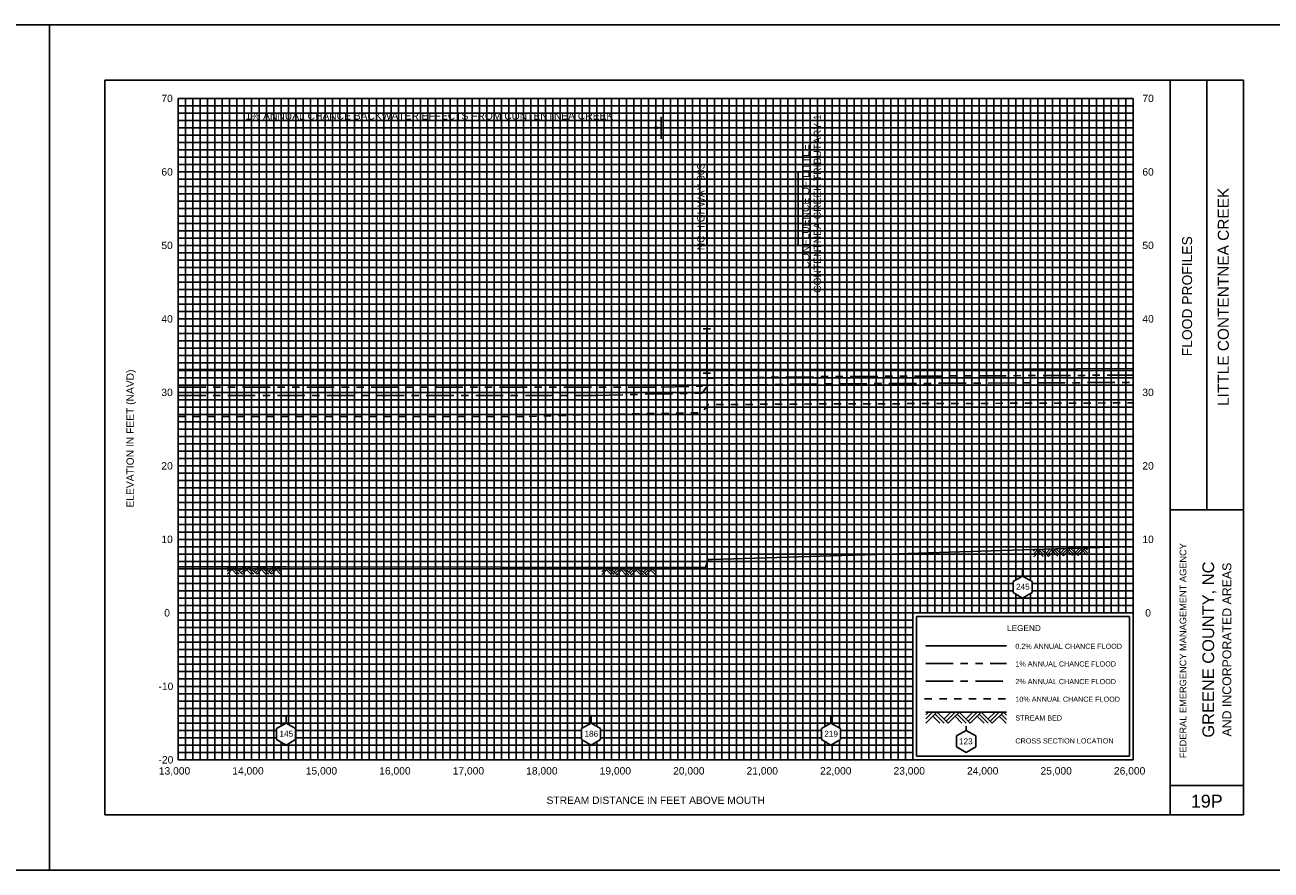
# Model space of a CAD drawing. Header units: inches. Extents: x -2 to 100, y -2 to 19.
# Tile 2 of 7: x 15 to 32, y -2 to 10. Entities that reach past the tile are written whole.
import ezdxf
from ezdxf.enums import TextEntityAlignment as Align

# ---------------------------------------------------------------- set-up
doc = ezdxf.new("R2010")
doc.units = ezdxf.units.IN
doc.header["$LTSCALE"] = 0.3
doc.header["$MEASUREMENT"] = 0
doc.set_wipeout_variables(frame=1)
for name, pattern in [('CENTER', [2, 1.25, -0.25, 0.25, -0.25]), ('DOT', [0.25, 0, -0.25]), ('HIDDEN', [0.375, 0.25, -0.125]), ('PHANTOM', [2.5, 1.25, -0.25, 0.25, -0.25, 0.25, -0.25])]:
    doc.linetypes.add(name, pattern=pattern)
doc.layers.get('0').update_dxf_attribs({"color": 3})
for name, color, linetype in [('1', 5, 'Continuous'), ('2', 50, 'Continuous'), ('3', 9, 'DOT'), ('7', 7, 'Continuous'), ('ROCK', 7, 'Continuous'), ('STREAM', 5, 'Continuous'), ('STRUCTURE', 30, 'Continuous'), ('TEXT', 255, 'Continuous'), ('WS10', 4, 'HIDDEN'), ('WS100', 5, 'PHANTOM'), ('WS50', 1, 'CENTER'), ('WS500', 1, 'Continuous'), ('XSEC', 7, 'Continuous')]:
    doc.layers.add(name, color=color, linetype=linetype)
doc.styles.add('ARIAL', font='ARIAL.TTF')
doc.styles.add('xs', font='ARIAL.TTF')

# ---------------------------------------------------------------- blocks, each defined once
blk = doc.blocks.new('wipeout')
blk.add_wipeout([(0, 0.15), (-0.129917, 0.075), (-0.129917, -0.075), (0, -0.15), (0.129917, -0.075), (0.129917, 0.075)])
blk = doc.blocks.new('xsec')
blk.add_line((0, 0.35), (0, 0.25))
blk.add_blockref('wipeout', (0, 0.1))
for p, q in [((-0.13, 0.175), (0, 0.25)), ((-0.13, 0.025), (-0.13, 0.175)), ((0.13, 0.175), (0, 0.25)), ((0, 0.25), (0, 0.25)), ((0.13, 0.025), (0.13, 0.175)), ((0, -0.05), (-0.13, 0.025)), ((0, -0.05), (0.13, 0.025))]:
    blk.add_line(p, q)
blk = doc.blocks.new('bar')
blk.add_line((-0.05, 0), (0.05, 0))
blk = doc.blocks.new('rock')
at = {"layer": 'STREAM'}
for p, q in [((0.171, 0.001), (0.147, -0.023)), ((0.209, 0.001), (0.147, -0.061)), ((0.247, 0.001), (0.147, -0.099)), ((0.251, 0.001), (0.351, -0.099)), ((0.375, 0.001), (0.313, -0.061)), ((0.413, 0.001), (0.332, -0.08)), ((0.451, 0.001), (0.351, -0.099)), ((0.451, 0.001), (0.551, -0.099)), ((0.575, 0.001), (0.513, -0.061)), ((0.613, 0.001), (0.532, -0.08)), ((0.651, 0.001), (0.551, -0.099)), ((0.651, 0.001), (0.751, -0.099)), ((0.776, 0.001), (0.713, -0.061)), ((0.813, 0.001), (0.732, -0.08)), ((0.851, 0.001), (0.751, -0.099)), ((0.851, 0.001), (0.88, -0.028)), ((0.211, -0.034), (0.275, -0.099)), ((0.23, -0.016), (0.313, -0.099)), ((0.413, -0.036), (0.475, -0.099)), ((0.432, -0.018), (0.513, -0.099)), ((0.613, -0.036), (0.676, -0.099)), ((0.632, -0.018), (0.713, -0.099)), ((0.813, -0.036), (0.876, -0.099)), ((0.832, -0.018), (0.88, -0.066))]:
    blk.add_line(p, q, dxfattribs=at)

msp = doc.modelspace()

# ---------------------------------------------------------------- linework, layer by layer
at = {"color": 7}
msp.add_line((17.003, 8.6), (23.576, 8.6), dxfattribs=at)
for p, q in [((29.95, 1.95), (27.05, 1.95)), ((27.05, 1.95), (27.05, 0.05)), ((29.95, 0.05), (29.95, 1.95)), ((27.05, 0.05), (29.95, 0.05)), ((27.05, 0.05), (27.05, 0.05))]:
    msp.add_line(p, q)
at = {"layer": '1', "color": 8}
for p, q in [((15.25, 10), (-1.75, 10)), ((15.25, -1.5), (15.25, 10)), ((15.25, 10), (15.25, -1.5)), ((32.25, 10), (15.25, 10)), ((-1.75, -1.5), (15.25, -1.5)), ((15.25, -1.5), (32.25, -1.5))]:
    msp.add_line(p, q, dxfattribs=at)
at = {"layer": '1'}
for p, q in [((16, 9.25), (16, -0.75)), ((31.5, 9.25), (16, 9.25)), ((30.5, -0.75), (30.5, 9.25)), ((31, 3.4), (31, 9.25)), ((31.5, -0.75), (31.5, 9.25)), ((30.5, 3.4), (31.5, 3.4)), ((30.5, -0.35), (31.5, -0.35)), ((16, -0.75), (16, -0.75)), ((16, -0.75), (31.5, -0.75))]:
    msp.add_line(p, q, dxfattribs=at)
at = {"layer": '2', "color": 50}
for p, q in [((17, 0), (17, 9)), ((17, 9), (30, 9)), ((18, 0), (18, 9)), ((19, 0), (19, 9)), ((20, 0), (20, 9)), ((21, 0), (21, 9)), ((22, 0), (22, 9)), ((23, 0), (23, 9)), ((24, 0), (24, 9)), ((25, 0), (25, 9)), ((26, 0), (26, 9)), ((27, 0), (27, 9)), ((30, 0), (30, 9)), ((17, 7), (30, 7)), ((17, 6), (30, 6)), ((17, 5), (30, 5)), ((17, 4), (30, 4)), ((17, 3), (30, 3)), ((17, 2), (30, 2)), ((17, 1), (27, 1)), ((17, 0), (30, 0))]:
    msp.add_line(p, q, dxfattribs=at)
at = {"layer": '2', "color": 50, "linetype": 'Continuous'}
for p, q in [((28, 2), (28, 9)), ((29, 2), (29, 9)), ((17, 8), (30, 8))]:
    msp.add_line(p, q, dxfattribs=at)
at = {"layer": '3', "color": 8, "linetype": 'Continuous'}
for p, q in [((17.1, 0), (17.1, 9)), ((17.2, 0), (17.2, 9)), ((17.3, 0), (17.3, 9)), ((17.4, 0), (17.4, 9)), ((17.5, 0), (17.5, 9)), ((17.6, 0), (17.6, 9)), ((17.7, 0), (17.7, 9)), ((17.8, 0), (17.8, 9)), ((17.9, 0), (17.9, 9)), ((18.1, 0), (18.1, 9)), ((18.2, 0), (18.2, 9)), ((18.3, 0), (18.3, 9)), ((18.4, 0), (18.4, 9)), ((18.5, 0), (18.5, 9)), ((18.6, 0), (18.6, 9)), ((18.7, 0), (18.7, 9)), ((18.8, 0), (18.8, 9)), ((18.9, 0), (18.9, 9)), ((19.1, 0), (19.1, 9)), ((19.2, 0), (19.2, 9)), ((19.3, 0), (19.3, 9)), ((19.4, 0), (19.4, 9)), ((19.5, 0), (19.5, 9)), ((19.6, 0), (19.6, 9)), ((19.7, 0), (19.7, 9)), ((19.8, 0), (19.8, 9)), ((19.9, 0), (19.9, 9)), ((20.1, 0), (20.1, 9)), ((20.2, 0), (20.2, 9)), ((20.3, 0), (20.3, 9)), ((20.4, 0), (20.4, 9)), ((20.5, 0), (20.5, 9)), ((20.6, 0), (20.6, 9)), ((20.7, 0), (20.7, 9)), ((20.8, 0), (20.8, 9)), ((20.9, 0), (20.9, 9)), ((21.1, 0), (21.1, 9)), ((21.2, 0), (21.2, 9)), ((21.3, 0), (21.3, 9)), ((21.4, 0), (21.4, 9)), ((21.5, 0), (21.5, 9)), ((21.6, 0), (21.6, 9)), ((21.7, 0), (21.7, 9)), ((21.8, 0), (21.8, 9)), ((21.9, 0), (21.9, 9)), ((22.1, 0), (22.1, 9)), ((22.2, 0), (22.2, 9)), ((22.3, 0), (22.3, 9)), ((22.4, 0), (22.4, 9)), ((22.5, 0), (22.5, 9)), ((22.6, 0), (22.6, 9)), ((22.7, 0), (22.7, 9)), ((22.8, 0), (22.8, 9)), ((22.9, 0), (22.9, 9)), ((23.1, 0), (23.1, 9)), ((23.2, 0), (23.2, 9)), ((23.3, 0), (23.3, 9)), ((23.4, 0), (23.4, 9)), ((23.5, 0), (23.5, 9)), ((23.6, 0), (23.6, 9)), ((23.7, 0), (23.7, 9)), ((23.8, 0), (23.8, 9)), ((23.9, 0), (23.9, 9)), ((24.1, 0), (24.1, 9)), ((24.2, 0), (24.2, 9)), ((24.3, 0), (24.3, 9)), ((24.4, 0), (24.4, 9)), ((24.5, 0), (24.5, 9)), ((24.6, 0), (24.6, 9)), ((24.7, 0), (24.7, 9)), ((24.8, 0), (24.8, 9)), ((24.9, 0), (24.9, 9)), ((25.1, 0), (25.1, 9)), ((25.2, 0), (25.2, 9)), ((25.3, 0), (25.3, 9)), ((25.4, 0), (25.4, 9)), ((25.5, 0), (25.5, 9)), ((25.6, 0), (25.6, 9)), ((25.7, 0), (25.7, 9)), ((25.8, 0), (25.8, 9)), ((25.9, 0), (25.9, 9)), ((26.1, 0), (26.1, 9)), ((26.2, 0), (26.2, 9)), ((26.3, 0), (26.3, 9)), ((26.4, 0), (26.4, 9)), ((26.5, 0), (26.5, 9)), ((26.6, 0), (26.6, 9)), ((26.7, 0), (26.7, 9)), ((26.8, 0), (26.8, 9)), ((26.9, 0), (26.9, 9)), ((27.1, 2), (27.1, 9)), ((27.2, 2), (27.2, 9)), ((27.3, 2), (27.3, 9)), ((27.4, 2), (27.4, 9)), ((27.5, 2), (27.5, 9)), ((27.6, 2), (27.6, 9)), ((27.7, 2), (27.7, 9)), ((27.8, 2), (27.8, 9)), ((27.9, 2), (27.9, 9)), ((28.1, 2), (28.1, 9)), ((28.2, 2), (28.2, 9)), ((28.3, 2), (28.3, 9)), ((28.4, 2), (28.4, 9)), ((28.5, 2), (28.5, 9)), ((28.6, 2), (28.6, 9)), ((28.7, 2), (28.7, 9)), ((28.8, 2), (28.8, 9)), ((28.9, 2), (28.9, 9)), ((29.1, 2), (29.1, 9)), ((29.2, 2), (29.2, 9)), ((29.3, 2), (29.3, 9)), ((29.4, 2), (29.4, 9)), ((29.5, 2), (29.5, 9)), ((29.6, 2), (29.6, 9)), ((29.7, 2), (29.7, 9)), ((29.8, 2), (29.8, 9)), ((29.9, 2), (29.9, 9)), ((17, 8.9), (30, 8.9)), ((17, 8.8), (30, 8.8)), ((17, 8.7), (30, 8.7)), ((17, 8.6), (30, 8.6)), ((17, 8.5), (30, 8.5)), ((17, 8.4), (30, 8.4)), ((17, 8.3), (30, 8.3)), ((17, 8.2), (30, 8.2)), ((17, 8.1), (30, 8.1)), ((17, 7.9), (30, 7.9)), ((17, 7.8), (30, 7.8)), ((17, 7.7), (30, 7.7)), ((17, 7.6), (30, 7.6)), ((17, 7.5), (30, 7.5)), ((17, 7.4), (30, 7.4)), ((17, 7.3), (30, 7.3)), ((17, 7.2), (30, 7.2)), ((17, 7.1), (30, 7.1)), ((17, 6.9), (30, 6.9)), ((17, 6.8), (30, 6.8)), ((17, 6.7), (30, 6.7)), ((17, 6.6), (30, 6.6)), ((17, 6.5), (30, 6.5)), ((17, 6.4), (30, 6.4)), ((17, 6.3), (30, 6.3)), ((17, 6.2), (30, 6.2)), ((17, 6.1), (30, 6.1)), ((17, 5.9), (30, 5.9)), ((17, 5.8), (30, 5.8)), ((17, 5.7), (30, 5.7)), ((17, 5.6), (30, 5.6)), ((17, 5.5), (30, 5.5)), ((17, 5.4), (30, 5.4)), ((17, 5.3), (30, 5.3)), ((17, 5.2), (30, 5.2)), ((17, 5.1), (30, 5.1)), ((17, 4.9), (30, 4.9)), ((17, 4.8), (30, 4.8)), ((17, 4.7), (30, 4.7)), ((17, 4.6), (30, 4.6)), ((17, 4.5), (30, 4.5)), ((17, 4.4), (30, 4.4)), ((17, 4.3), (30, 4.3)), ((17, 4.2), (30, 4.2)), ((17, 4.1), (30, 4.1)), ((17, 3.9), (30, 3.9)), ((17, 3.8), (30, 3.8)), ((17, 3.7), (30, 3.7)), ((17, 3.6), (30, 3.6)), ((17, 3.5), (30, 3.5)), ((17, 3.4), (30, 3.4)), ((17, 3.3), (30, 3.3)), ((17, 3.2), (30, 3.2)), ((17, 3.1), (30, 3.1)), ((17, 2.9), (30, 2.9)), ((17, 2.8), (30, 2.8)), ((17, 2.7), (30, 2.7)), ((17, 2.6), (30, 2.6)), ((17, 2.5), (30, 2.5)), ((17, 2.4), (30, 2.4)), ((17, 2.3), (30, 2.3)), ((17, 2.2), (30, 2.2)), ((17, 2.1), (30, 2.1)), ((17, 1.9), (27, 1.9)), ((17, 1.8), (27, 1.8)), ((17, 1.7), (27, 1.7)), ((17, 1.6), (27, 1.6)), ((17, 1.5), (27, 1.5)), ((17, 1.4), (27, 1.4)), ((17, 1.3), (27, 1.3)), ((17, 1.2), (27, 1.2)), ((17, 1.1), (27, 1.1)), ((17, 0.9), (27, 0.9)), ((17, 0.8), (27, 0.8)), ((17, 0.7), (27, 0.7)), ((17, 0.6), (27, 0.6)), ((17, 0.5), (27, 0.5)), ((17, 0.4), (27, 0.4)), ((17, 0.3), (27, 0.3)), ((17, 0.2), (27, 0.2)), ((17, 0.1), (27, 0.1))]:
    msp.add_line(p, q, dxfattribs=at)
at = {"layer": '7'}
for p, q in [((27.725, 0.4), (27.595, 0.325)), ((27.725, 0.4), (27.725, 0.458)), ((27.855, 0.325), (27.725, 0.4)), ((27.595, 0.325), (27.595, 0.175)), ((27.595, 0.325), (27.595, 0.325)), ((27.595, 0.175), (27.725, 0.1)), ((27.725, 0.1), (27.855, 0.175)), ((27.855, 0.175), (27.855, 0.325))]:
    msp.add_line(p, q, dxfattribs=at)
at = {"layer": 'STREAM'}
for p, q in [((27.212, 0.65), (27.175, 0.613)), ((27.268, 0.65), (27.175, 0.557)), ((27.325, 0.65), (27.175, 0.5)), ((27.175, 0.65), (28.275, 0.65)), ((27.271, 0.596), (27.368, 0.5)), ((27.3, 0.625), (27.424, 0.5)), ((27.331, 0.65), (27.481, 0.5)), ((27.518, 0.65), (27.424, 0.557)), ((27.574, 0.65), (27.453, 0.528)), ((27.631, 0.65), (27.481, 0.5)), ((27.574, 0.593), (27.668, 0.5)), ((27.603, 0.622), (27.724, 0.5)), ((27.631, 0.65), (27.781, 0.5)), ((27.818, 0.65), (27.724, 0.557)), ((27.874, 0.65), (27.753, 0.528)), ((27.928, 0.648), (27.778, 0.498)), ((27.874, 0.593), (27.968, 0.5)), ((27.903, 0.622), (28.024, 0.5)), ((27.931, 0.65), (28.081, 0.5)), ((28.118, 0.65), (28.024, 0.557)), ((28.174, 0.65), (28.053, 0.528)), ((28.231, 0.65), (28.081, 0.5)), ((28.174, 0.593), (28.268, 0.5)), ((28.203, 0.622), (28.275, 0.549)), ((28.231, 0.65), (28.275, 0.606))]:
    msp.add_line(p, q, dxfattribs=at)
at = {"layer": 'STREAM', "flags": 128}
msp.add_lwpolyline([(17, 2.628), (17.519, 2.627), (18.468, 2.625), (21.395, 2.621), (22.62, 2.619), (23.519, 2.618), (24.132, 2.617), (24.179, 2.617), (24.213, 2.725), (24.266, 2.725), (25.884, 2.776), (26.503, 2.795), (28.494, 2.857), (29.997, 2.904), (30, 2.904)], dxfattribs=at)
at = {"layer": 'STRUCTURE', "flags": 128}
msp.add_lwpolyline([(24.196, 5.261), (24.196, 5.864)], dxfattribs=at)
at = {"layer": 'STRUCTURE', "color": 7, "linetype": 'ByBlock'}
msp.add_solid([(23.486, 8.626), (23.486, 8.573), (23.576, 8.6)], dxfattribs=at)
at = {"layer": 'WS10'}
for p, q in [((17, 4.674, 2.1), (21.778, 4.674, 2.1)), ((27.16, 0.83), (28.26, 0.83))]:
    msp.add_line(p, q, dxfattribs=at)
at = {"layer": 'WS10', "flags": 128}
msp.add_lwpolyline([(21.778, 4.674), (22.62, 4.697), (23.519, 4.713), (24.132, 4.724), (24.179, 4.787), (24.213, 4.833), (24.266, 4.833), (25.884, 4.844), (26.503, 4.845), (28.494, 4.852), (29.997, 4.857), (30, 4.857)], dxfattribs=at)
at = {"layer": 'WS100'}
for p, q in [((17, 5.072, 2.1), (23.576, 5.072, 2.1)), ((27.175, 1.31), (28.275, 1.31))]:
    msp.add_line(p, q, dxfattribs=at)
at = {"layer": 'WS100', "flags": 128}
msp.add_lwpolyline([(23.576, 5.072), (24.132, 5.085), (24.179, 5.148), (24.213, 5.194), (24.266, 5.194), (25.884, 5.216), (26.503, 5.218), (28.494, 5.228), (29.997, 5.235), (30, 5.235)], dxfattribs=at)
at = {"layer": 'WS50'}
for p, q in [((17, 4.959, 2.1), (22.679, 4.959, 2.1)), ((27.175, 1.07), (28.275, 1.07))]:
    msp.add_line(p, q, dxfattribs=at)
at = {"layer": 'WS50', "flags": 128}
msp.add_lwpolyline([(22.679, 4.959), (23.519, 4.978), (24.132, 4.991), (24.179, 5.054), (24.213, 5.099), (24.266, 5.099), (25.884, 5.118), (26.503, 5.119), (28.494, 5.129), (29.997, 5.135), (30, 5.135)], dxfattribs=at)
at = {"layer": 'WS500'}
for p, q in [((17, 5.312), (28.143, 5.312)), ((27.175, 1.55), (28.275, 1.55))]:
    msp.add_line(p, q, dxfattribs=at)
at = {"layer": 'WS500', "flags": 128}
msp.add_lwpolyline([(28.143, 5.312), (28.494, 5.315), (29.997, 5.327), (30, 5.327)], dxfattribs=at)
at = {"layer": 'XSEC', "color": 7}
msp.add_line((23.576, 8.451), (23.576, 8.751), dxfattribs=at)
at = {"layer": 'XSEC'}
for p, q in [((24.196, 7), (24.196, 8)), ((25.44, 7), (25.44, 7.996))]:
    msp.add_line(p, q, dxfattribs=at)

# ---------------------------------------------------------------- block references
at = {"layer": 'ROCK'}
for p, rotation in [((28.494, 2.857), 1.791102), ((17.519, 2.627), 359.8792505), ((22.62, 2.619), 359.93626577)]:
    msp.add_blockref('rock', p, dxfattribs=dict(at, rotation=rotation))
at = {"layer": 'STRUCTURE'}
for p in [(24.196, 5.864), (24.196, 5.261)]:
    msp.add_blockref('bar', p, dxfattribs=at)

# ---------------------------------------------------------------- texts
at = {"color": 7, "style": 'ARIAL'}
msp.add_text('1%%% ANNUAL CHANCE BACKWATER EFFECTS FROM CONTENTNEA CREEK', height=0.1, dxfattribs=at).set_placement((20.418, 8.712), align=Align.CENTER)
at = {"style": 'ARIAL'}
for s, height, p in [('LEGEND', 0.08, (28.281, 1.752)), ('0.2% ANNUAL CHANCE FLOOD', 0.07, (28.395, 1.51)), ('1% ANNUAL CHANCE FLOOD', 0.07, (28.395, 1.27)), ('2% ANNUAL CHANCE FLOOD', 0.07, (28.395, 1.03)), ('10% ANNUAL CHANCE FLOOD', 0.07, (28.395, 0.79)), ('STREAM BED', 0.07, (28.395, 0.535)), ('CROSS SECTION LOCATION', 0.07, (28.395, 0.223))]:
    msp.add_text(s, height=height, dxfattribs=at).set_placement(p)
at = {"layer": 'TEXT'}
for s, height, style, p in [('    70', 0.1, 'ARIAL', (16.616, 8.95)), ('   70', 0.1, 'ARIAL', (30.007, 8.95)), ('    60', 0.1, 'ARIAL', (16.616, 7.95)), ('   60', 0.1, 'ARIAL', (30.007, 7.95)), ('    50', 0.1, 'ARIAL', (16.616, 6.95)), ('   50', 0.1, 'ARIAL', (30.007, 6.95)), ('    40', 0.1, 'ARIAL', (16.616, 5.95)), ('   40', 0.1, 'ARIAL', (30.007, 5.95)), ('    30', 0.1, 'ARIAL', (16.616, 4.95)), ('   30', 0.1, 'ARIAL', (30.007, 4.95)), ('    20', 0.1, 'ARIAL', (16.616, 3.95)), ('   20', 0.1, 'ARIAL', (30.007, 3.95)), ('    10', 0.1, 'ARIAL', (16.616, 2.95)), ('   10', 0.1, 'ARIAL', (30.007, 2.95)), ('     0', 0.1, 'ARIAL', (16.616, 1.95)), ('    0', 0.1, 'ARIAL', (30.007, 1.95)), ('   -10', 0.1, 'ARIAL', (16.616, 0.95)), ('123', 0.08, 'xs', (27.627, 0.212)), ('   -20', 0.1, 'ARIAL', (16.616, -0.05))]:
    msp.add_text(s, height=height, dxfattribs=dict(at, style=style)).set_placement(p)
at = {"layer": 'TEXT', "style": 'ARIAL'}
for s, p in [('CONTENTNEA CREEK TRIBUTARY 1', (25.75, 8.783)), ('CONFLUENCE OF LITTLE', (25.59, 8.377)), ('NC HIGHWAY 903', (24.164, 8.113))]:
    msp.add_text(s, height=0.1, rotation=90, dxfattribs=at).set_placement(p, align=Align.RIGHT)
for s, height, p in [('LITTLE CONTENTNEA CREEK', 0.15, (31.3, 6.3)), ('GREENE COUNTY, NC', 0.16, (31.1, 1.5)), ('AND INCORPORATED AREAS', 0.12, (31.333, 1.5))]:
    msp.add_text(s, height=height, rotation=90, dxfattribs=at).set_placement(p, align=Align.CENTER)
for s, height, p in [('FLOOD PROFILES', 0.135, (30.8, 5.491)), ('ELEVATION IN FEET (NAVD)', 0.1, (16.396, 3.433)), ('FEDERAL EMERGENCY MANAGEMENT AGENCY', 0.09, (30.721, 0.022))]:
    msp.add_text(s, height=height, rotation=90, dxfattribs=at).set_placement(p)
for s, height, p in [('13,000', 0.1, (16.95, -0.2)), ('14,000', 0.1, (17.95, -0.2)), ('15,000', 0.1, (18.95, -0.2)), ('16,000', 0.1, (19.95, -0.2)), ('17,000', 0.1, (20.95, -0.2)), ('18,000', 0.1, (21.95, -0.2)), ('19,000', 0.1, (22.95, -0.2)), ('20,000', 0.1, (23.95, -0.2)), ('21,000', 0.1, (24.95, -0.2)), ('22,000', 0.1, (25.95, -0.2)), ('23,000', 0.1, (26.95, -0.2)), ('24,000', 0.1, (27.95, -0.2)), ('25,000', 0.1, (28.95, -0.2)), ('26,000', 0.1, (29.95, -0.2)), ('STREAM DISTANCE IN FEET ABOVE MOUTH', 0.1, (23.5, -0.6)), ('19P', 0.175, (31, -0.65))]:
    msp.add_text(s, height=height, dxfattribs=at).set_placement(p, align=Align.CENTER)

# ---------------------------------------------------------------- next in the draw order: block references
at = {"layer": 'XSEC', "color": 3}
for p in [(28.494, 2.25), (18.468, 0.25), (22.62, 0.25), (25.884, 0.25)]:
    msp.add_blockref('xsec', p, dxfattribs=at)

# ---------------------------------------------------------------- next in the draw order: texts
at = {"layer": 'TEXT', "style": 'xs'}
for s, p in [('245', (28.404, 2.315)), ('145', (18.378, 0.315)), ('186', (22.53, 0.315)), ('219', (25.794, 0.315))]:
    msp.add_text(s, height=0.08, dxfattribs=at).set_placement(p)

doc.saveas('drawing.dxf')
